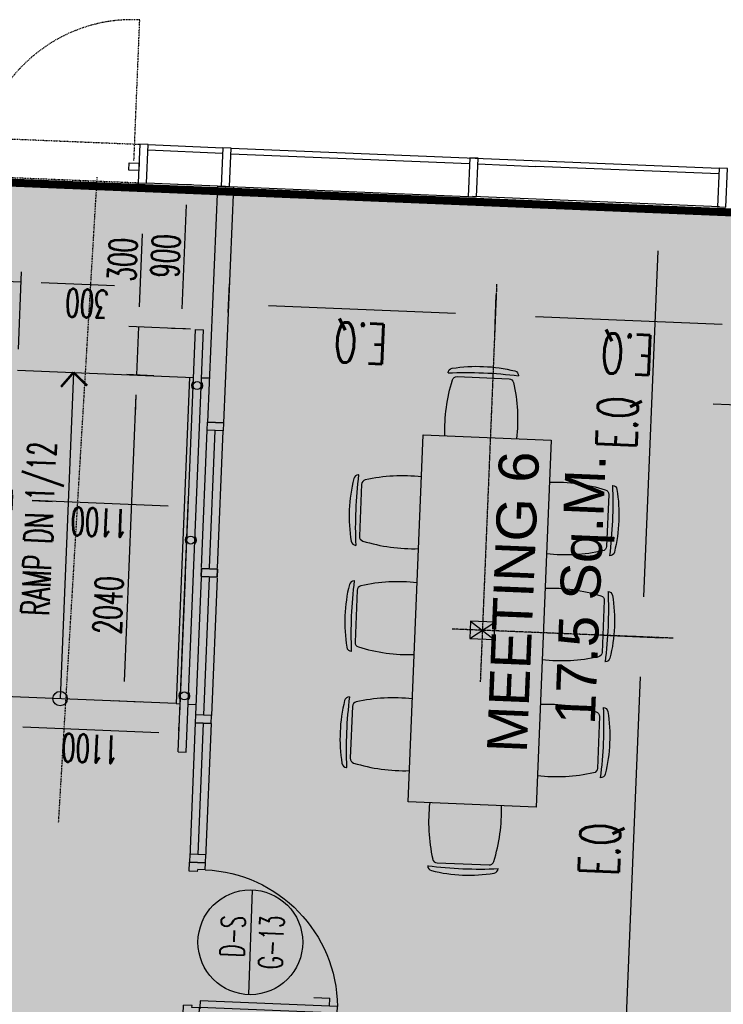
# Model space of a CAD drawing. Header units: millimetres. Extents: x 941089 to 2922714, y 799810 to 1997150.
# Tile 84 of 99: x 984294 to 988691, y 994089 to 1000239. Entities that reach past the tile are written whole.
import ezdxf
from ezdxf.enums import TextEntityAlignment as Align

# ---------------------------------------------------------------- set-up
doc = ezdxf.new("R2010")
doc.units = ezdxf.units.MM
doc.header["$LTSCALE"] = 10
doc.header["$PDMODE"] = 3
doc.header["$PDSIZE"] = 5
for name, pattern in [('DASHDOT', [1, 0.5, -0.25, 0, -0.25]), ('FO-00 - FURN$0$CENTER2', [1.125, 0.75, -0.125, 0.125, -0.125]), ('FO-00$0$HIDDEN', [0.375, 0.25, -0.125])]:
    doc.linetypes.add(name, pattern=pattern)
doc.layers.get('DEFPOINTS').update_dxf_attribs({"color": 21})
for name, color, linetype in [('FO-00 - FURN$0$DIM-GROMMETS', 21, 'Continuous'), ('FO-00 - FURN$0$FURNITURE', 22, 'Continuous'), ('FO-00 - FURN$0$GROMMETS', 2, 'Continuous'), ('FO-00$0$25', 21, 'Continuous'), ('FO-00$0$AREA GROSS', 21, 'Continuous'), ('FO-00$0$DIM FIT OUT', 21, 'Continuous'), ('FO-00$0$DOOR', 2, 'Continuous'), ('FO-00$0$DOOR-NOS', 4, 'Continuous'), ('FO-00$0$HIDDEN', 1, 'FO-00$0$HIDDEN'), ('FO-00$0$WALL-EXTERNAL', 1, 'Continuous'), ('FO-00$0$WALL-STUD-PARTITIONS', 2, 'Continuous'), ('FO-00$0$WINDOW', 21, 'Continuous'), ('FO-00$0$X-TXT 25', 2, 'Continuous'), ('L - PL-ext-00$0$DIMS-MASONARY', 21, 'Continuous'), ('L-PL-00$0$DOOR', 2, 'Continuous'), ('L-PL-00$0$WINDOW', 2, 'Continuous'), ('REVISION', 1, 'DASHDOT')]:
    doc.layers.add(name, color=color, linetype=linetype)
doc.styles.add('FO-00 - FURN$0$Standard', font='romans.shx', dxfattribs={"width": 0.6})
doc.styles.add('FO-00$0$01B-FIRST(option F)A$0$STANDARD', font='ROMANS.SHX')
doc.styles.add('FO-00$0$Standard', font='romans.shx', dxfattribs={"width": 0.6})
doc.styles.add('FO-00$0$Swiss', font='swiss.ttf')
doc.styles.add('L - PL-ext-00$0$Standard', font='romans.shx', dxfattribs={"width": 0.6})
doc.dimstyles.new('FO-00 - FURN$0$ISO-25', dxfattribs={"dimscale": 100, "dimtxt": 2.5, "dimasz": 2.5, "dimexe": 1.25, "dimexo": 0.625, "dimtad": 1, "dimdec": 0, "dimtxsty": 'FO-00 - FURN$0$Standard', "dimcen": 2.5, "dimclrd": 21, "dimclre": 21, "dimadec": 0, "dimazin": 0, "dimtfac": 1, "dimtdec": 0, "dimtmove": 0, "dimatfit": 3, "dimfxl": 0, "dimarcsym": 0})
doc.dimstyles.new('FO-00$0$ISO-25', dxfattribs={"dimscale": 50, "dimtxt": 3.5, "dimasz": 2.5, "dimexe": 1.25, "dimexo": 0.625, "dimtad": 1, "dimdec": 0, "dimtxsty": 'FO-00$0$Standard', "dimcen": 2.5, "dimclrd": 21, "dimclre": 21, "dimadec": 0, "dimazin": 0, "dimtfac": 1, "dimtdec": 0, "dimtmove": 0, "dimatfit": 3, "dimfxl": 0, "dimarcsym": 0})
doc.dimstyles.new('L - PL-ext-00$0$ROYCETON', dxfattribs={"dimscale": 100, "dimtxt": 2.5, "dimasz": 2.5, "dimexe": 2, "dimexo": 1, "dimgap": 1, "dimtad": 1, "dimdec": 0, "dimtxsty": 'L - PL-ext-00$0$Standard', "dimcen": 2.5, "dimclrd": 256, "dimclre": 256, "dimclrt": 2, "dimaunit": 1, "dimazin": 0, "dimtfac": 1, "dimtdec": 0, "dimtmove": 0, "dimatfit": 3, "dimfxl": 0, "dimarcsym": 0})

# ---------------------------------------------------------------- blocks, each defined once
blk = doc.blocks.new('FO-00$0$DOOR-950')
at = {"layer": 'FO-00$0$DOOR'}
for p, q in [((-2.8, 812), (-2.8, 912)), ((47.2, 912), (-2.8, 912)), ((87.2, 912), (137.2, 912)), ((137.2, 812), (137.2, 912)), ((0, 100), (44.3, 100)), ((0, 100), (0, 0)), ((44, 100), (44, 53.1)), ((906, 100), (950, 100)), ((906, 100), (906, 53.1)), ((950, 100), (950, 0)), ((0, 0), (56, 0)), ((44, 53.1), (56, 53.1)), ((56, 53.1), (56, 0)), ((894, 53.1), (894, 0)), ((894, 53.1), (906, 53.1)), ((894, 0), (950, 0))]:
    blk.add_line(p, q, dxfattribs=at)
blk.add_lwpolyline([(87.2, 103.1), (47.2, 103.1), (47.2, 962), (87.2, 962)], close=True, dxfattribs=at)
blk.add_circle((44.2, 103), 3, dxfattribs=at)
blk.add_arc((44, 100), 862, 0, 87.12974, dxfattribs=at)
blk = doc.blocks.new('FO-00$0$01B-FIRST(option F)A$0$DOOR-NOS')
at = {"layer": 'FO-00$0$DOOR-NOS'}
blk.add_line((327.1, 0), (-327.1, 0), dxfattribs=at)
blk.add_circle((0, 0), 327.1, dxfattribs=at)
at = {"layer": 'FO-00$0$DOOR-NOS', "style": 'FO-00$0$01B-FIRST(option F)A$0$STANDARD', "width": 0.8, "flags": 4}
for tag, p in [('TYPE', (-68.4, 36.4)), ('NO', (-224.2, -205.9))]:
    blk.add_attdef(tag, p, '', height=172.8, dxfattribs=at)
blk = doc.blocks.new('*D429')
at = {"layer": 'DEFPOINTS', "color": 0}
for p in [(984247.3, 997240.6), (984206.2, 996244.6, 0), (985305.5, 996206.2, 0)]:
    blk.add_point(p, dxfattribs=at)
at = {"layer": 'FO-00$0$DIM FIT OUT', "color": 21, "lineweight": -2}
for p, q in [((984207.5, 996275.8), (984249.9, 997303.1)), ((985306.8, 996237.4), (985349, 997257.7)), ((985221.5, 997200.4), (984372.2, 997235.5))]:
    blk.add_line(p, q, dxfattribs=at)
at = {"layer": 'FO-00$0$DIM FIT OUT', "color": 21}
for points in [[(984371.4, 997214.7), (984373.1, 997256.3), (984247.3, 997240.6)], [(985220.7, 997179.6), (985222.4, 997221.2), (985346.4, 997195.2)]]:
    blk.add_solid(points, dxfattribs=at)
at = {"layer": 'FO-00$0$DIM FIT OUT', "color": 0, "insert": (984792, 997099.3), "char_height": 175, "attachment_point": 5, "rotation": 177.63356, "style": 'FO-00$0$Standard'}
blk.add_mtext('1100', dxfattribs=at)
blk = doc.blocks.new('*D430')
at = {"layer": 'DEFPOINTS', "color": 0}
for p in [(984025.1, 997312.4, 0), (984249.9, 997303.1, 0), (984022.5, 997249.9)]:
    blk.add_point(p, dxfattribs=at)
at = {"layer": 'FO-00$0$DIM FIT OUT', "color": 21, "lineweight": -2}
for p, q in [((983897.6, 997255.1), (983440.5, 997274)), ((984023.8, 997281.1), (984020, 997187.5)), ((984247.3, 997240.6), (984022.5, 997249.9)), ((984248.6, 997271.9), (984244.8, 997178.2)), ((984372.2, 997235.5), (984497.1, 997230.3))]:
    blk.add_line(p, q, dxfattribs=at)
at = {"layer": 'FO-00$0$DIM FIT OUT', "color": 21}
for points in [[(983896.8, 997234.3), (983898.5, 997275.9), (984022.5, 997249.9)], [(984371.4, 997214.7), (984373.1, 997256.3), (984247.3, 997240.6)]]:
    blk.add_solid(points, dxfattribs=at)
at = {"layer": 'FO-00$0$DIM FIT OUT', "color": 0, "insert": (983601.7, 997148.5), "char_height": 175, "attachment_point": 5, "rotation": 177.63356, "style": 'FO-00$0$Standard'}
blk.add_mtext('225', dxfattribs=at)
blk = doc.blocks.new('*D432')
at = {"layer": 'DEFPOINTS', "color": 0}
for p in [(985037.6, 998319.4), (985392.3, 998304.7, 0), (985163.3, 998014, 0)]:
    blk.add_point(p, dxfattribs=at)
at = {"layer": 'FO-00$0$DIM FIT OUT', "color": 21, "lineweight": -2}
for p, q in [((985042.8, 998444.3), (985061.6, 998901.4)), ((985361, 998306), (984975.1, 998322)), ((985025.2, 998019.7), (985037.6, 998319.4)), ((985132.1, 998015.2), (984962.8, 998022.2)), ((985020, 997894.8), (985014.9, 997769.9))]:
    blk.add_line(p, q, dxfattribs=at)
at = {"layer": 'FO-00$0$DIM FIT OUT', "color": 21}
for points in [[(985021.9, 998445.2), (985063.6, 998443.4), (985037.6, 998319.4)], [(984999.2, 997895.6), (985040.9, 997893.9), (985025.2, 998019.7)]]:
    blk.add_solid(points, dxfattribs=at)
at = {"layer": 'FO-00$0$DIM FIT OUT', "color": 0, "insert": (984936.1, 998740.2), "char_height": 175, "attachment_point": 5, "rotation": 87.63356, "style": 'FO-00$0$Standard'}
blk.add_mtext('300', dxfattribs=at)
blk = doc.blocks.new('*D434')
at = {"layer": 'DEFPOINTS', "color": 0}
for p in [(985163.3, 998014, 0), (984941, 995981.4), (985079.1, 995975.7, 0)]:
    blk.add_point(p, dxfattribs=at)
at = {"layer": 'FO-00$0$DIM FIT OUT', "color": 21, "lineweight": -2}
for p, q in [((985132.1, 998015.2), (984962.8, 998022.2)), ((985020, 997894.8), (984946.1, 996106.3)), ((985047.9, 995977), (984878.5, 995984))]:
    blk.add_line(p, q, dxfattribs=at)
at = {"layer": 'FO-00$0$DIM FIT OUT', "color": 21}
for points in [[(984999.2, 997895.6), (985040.9, 997893.9), (985025.2, 998019.7)], [(984925.3, 996107.2), (984966.9, 996105.4), (984941, 995981.4)]]:
    blk.add_solid(points, dxfattribs=at)
at = {"layer": 'FO-00$0$DIM FIT OUT', "color": 0, "insert": (984846.9, 996582), "char_height": 175, "attachment_point": 5, "rotation": 87.63356, "style": 'FO-00$0$Standard'}
blk.add_mtext('2040', dxfattribs=at)
blk = doc.blocks.new('*D435')
at = {"layer": 'DEFPOINTS', "color": 0}
for p in [(985342, 999207.6), (985398.2, 999205.3, 0), (985361, 998306, 0)]:
    blk.add_point(p, dxfattribs=at)
at = {"layer": 'FO-00$0$DIM FIT OUT', "color": 21, "lineweight": -2}
for p, q in [((985367, 999206.6), (985279.5, 999210.2)), ((985310, 998433.3), (985336.8, 999082.7)), ((985329.8, 998307.3), (985242.4, 998310.9))]:
    blk.add_line(p, q, dxfattribs=at)
at = {"layer": 'FO-00$0$DIM FIT OUT', "color": 21}
for points in [[(985316, 999083.6), (985357.6, 999081.8), (985342, 999207.6)], [(985289.2, 998434.1), (985330.8, 998432.4), (985304.8, 998308.4)]]:
    blk.add_solid(points, dxfattribs=at)
at = {"layer": 'FO-00$0$DIM FIT OUT', "color": 0, "insert": (985204.8, 998762.9), "char_height": 175, "attachment_point": 5, "rotation": 87.63356, "style": 'FO-00$0$Standard'}
blk.add_mtext('900', dxfattribs=at)
blk = doc.blocks.new('*D436')
at = {"layer": 'DEFPOINTS', "color": 0}
for p in [(984188.3, 995811, 0), (985287.3, 995765.6, 0), (985288, 995782.3)]:
    blk.add_point(p, dxfattribs=at)
at = {"layer": 'FO-00$0$DIM FIT OUT', "color": 21, "lineweight": -2}
for p, q in [((984189.6, 995842.3), (984191.5, 995890.1)), ((985288.6, 995796.8), (985290.6, 995844.7)), ((984313.8, 995822.5), (985163.1, 995787.4))]:
    blk.add_line(p, q, dxfattribs=at)
at = {"layer": 'FO-00$0$DIM FIT OUT', "color": 21}
for points in [[(984313, 995801.7), (984314.7, 995843.3), (984189, 995827.7)], [(985162.3, 995766.6), (985164, 995808.2), (985288, 995782.3)]]:
    blk.add_solid(points, dxfattribs=at)
at = {"layer": 'FO-00$0$DIM FIT OUT', "color": 0, "insert": (984733.6, 995686.3), "char_height": 175, "attachment_point": 5, "rotation": 177.63356, "style": 'FO-00$0$Standard'}
blk.add_mtext('1100', dxfattribs=at)
blk = doc.blocks.new('*D437')
at = {"layer": 'DEFPOINTS', "color": 0}
for p in [(984303.6, 998601.9), (983985.2, 998162.7, 0), (984284.9, 998150.3, 0)]:
    blk.add_point(p, dxfattribs=at)
at = {"layer": 'FO-00$0$DIM FIT OUT', "color": 21, "lineweight": -2}
for p, q in [((983986.5, 998194), (984006.4, 998676.7)), ((984286.2, 998181.6), (984306.2, 998664.3)), ((983879, 998619.4), (983754.1, 998624.6)), ((984003.9, 998614.3), (984303.6, 998601.9)), ((984428.5, 998596.7), (984885.6, 998577.8))]:
    blk.add_line(p, q, dxfattribs=at)
at = {"layer": 'FO-00$0$DIM FIT OUT', "color": 21}
for points in [[(983878.1, 998598.6), (983879.8, 998640.2), (984003.9, 998614.3)], [(984427.6, 998575.9), (984429.4, 998617.5), (984303.6, 998601.9)]]:
    blk.add_solid(points, dxfattribs=at)
at = {"layer": 'FO-00$0$DIM FIT OUT', "color": 0, "insert": (984714.6, 998466), "char_height": 175, "attachment_point": 5, "rotation": 177.63356, "style": 'FO-00$0$Standard'}
blk.add_mtext('300', dxfattribs=at)
blk = doc.blocks.new('FO-00 - FURN$0$CHAIR')
at = {"layer": 'FO-00 - FURN$0$FURNITURE'}
for p, q in [((-283.8, 271.5), (-284.4, 272)), ((-309.9, 216.2), (-536.7, -15.7)), ((-592, -42.5), (-591.5, -43.1))]:
    blk.add_line(p, q, dxfattribs=at)
for centre, radius, start, end in [((227.6, -536.4), 980.5, 124.10127, 147.16322), ((1439.4, -1721.8), 2635.7, 130.84423, 140.42026), ((-305.3, 250.6), 30, 45.63224, 124.10127), ((-288.5, 195.2), 30, 60.47103, 135.63224), ((-803.3, -713.7), 1074.5, 41.61847, 60.47103), ((-571.1, -21.1), 30, 147.16322, 225.63224), ((-515.3, -36.7), 30, 135.63224, 210.79346), ((382, 498, 0), 1074.5, 210.79346, 229.64601)]:
    blk.add_arc(centre, radius, start, end, dxfattribs=at)
blk = doc.blocks.new('*D541')
at = {"layer": 'DEFPOINTS', "color": 0}
for p in [(987872.8, 996396.7, 0), (988184, 996383.8), (987762.5, 993727, 0)]:
    blk.add_point(p, dxfattribs=at)
at = {"layer": 'FO-00 - FURN$0$DIM-GROMMETS', "color": 21, "lineweight": -2}
for p, q in [((987935.3, 996394.1), (988308.9, 996378.7)), ((988084, 993963.9), (988173.7, 996134)), ((987824.9, 993724.4), (988198.6, 993709))]:
    blk.add_line(p, q, dxfattribs=at)
at = {"layer": 'FO-00 - FURN$0$DIM-GROMMETS', "color": 21}
for points in [[(988132.1, 996135.8), (988215.3, 996132.3), (988184, 996383.8)], [(988042.4, 993965.6), (988125.7, 993962.2), (988073.7, 993714.1)]]:
    blk.add_solid(points, dxfattribs=at)
at = {"layer": 'FO-00 - FURN$0$DIM-GROMMETS', "color": 0, "insert": (987929.6, 995057.2), "char_height": 250, "attachment_point": 5, "rotation": 87.63356, "style": 'FO-00 - FURN$0$Standard'}
blk.add_mtext('E.Q', dxfattribs=at)
blk = doc.blocks.new('*D542')
at = {"layer": 'DEFPOINTS', "color": 0}
for p in [(988294, 999045.6), (988359.9, 999042.9), (988246.5, 996381.2)]:
    blk.add_point(p, dxfattribs=at)
at = {"layer": 'FO-00 - FURN$0$DIM-GROMMETS', "color": 21, "lineweight": -2}
for p, q in [((988297.5, 999045.5), (988169.1, 999050.8)), ((988194.4, 996633.6), (988283.7, 998795.8)), ((988184, 996383.8), (988059.1, 996389))]:
    blk.add_line(p, q, dxfattribs=at)
at = {"layer": 'FO-00 - FURN$0$DIM-GROMMETS', "color": 21}
for points in [[(988242.1, 998797.5), (988325.3, 998794.1), (988294, 999045.6)], [(988152.7, 996635.3), (988236, 996631.9), (988184, 996383.8)]]:
    blk.add_solid(points, dxfattribs=at)
at = {"layer": 'FO-00 - FURN$0$DIM-GROMMETS', "color": 0, "insert": (988039.8, 997722.9), "char_height": 250, "attachment_point": 5, "rotation": 87.63356, "style": 'FO-00 - FURN$0$Standard'}
blk.add_mtext('E.Q', dxfattribs=at)
blk = doc.blocks.new('*D543')
at = {"layer": 'DEFPOINTS', "color": 0}
for p in [(985594.2, 998346.7, 0), (987266.4, 998395.5), (987261.5, 998277.8, 0)]:
    blk.add_point(p, dxfattribs=at)
at = {"layer": 'FO-00 - FURN$0$DIM-GROMMETS', "color": 21, "lineweight": -2}
for p, q in [((985596.8, 998409.1), (985604.2, 998589.3)), ((987264.1, 998340.2), (987271.6, 998520.4)), ((985848.8, 998454.1), (987016.6, 998405.8))]:
    blk.add_line(p, q, dxfattribs=at)
at = {"layer": 'FO-00 - FURN$0$DIM-GROMMETS', "color": 21}
for points in [[(985847.1, 998412.4), (985850.5, 998495.7), (985599, 998464.4)], [(987014.9, 998364.2), (987018.3, 998447.4), (987266.4, 998395.5)]]:
    blk.add_solid(points, dxfattribs=at)
at = {"layer": 'FO-00 - FURN$0$DIM-GROMMETS', "color": 0, "insert": (986424.5, 998230.7), "char_height": 250, "attachment_point": 5, "rotation": 177.63356, "style": 'FO-00 - FURN$0$Standard'}
blk.add_mtext('E.Q', dxfattribs=at)
blk = doc.blocks.new('*D544')
at = {"layer": 'DEFPOINTS', "color": 0}
for p in [(987274.3, 998587.1, 0), (988941.3, 998518.2), (988933.4, 998326.6)]:
    blk.add_point(p, dxfattribs=at)
at = {"layer": 'FO-00 - FURN$0$DIM-GROMMETS', "color": 21, "lineweight": -2}
for p, q in [((987271.7, 998524.6), (987261.2, 998270.6)), ((988938.7, 998455.8), (988928.2, 998201.7)), ((987516.2, 998385.1), (988683.6, 998336.9))]:
    blk.add_line(p, q, dxfattribs=at)
at = {"layer": 'FO-00 - FURN$0$DIM-GROMMETS', "color": 21}
for points in [[(987514.5, 998343.5), (987517.9, 998426.8), (987266.4, 998395.5)], [(988681.8, 998295.3), (988685.3, 998378.5), (988933.4, 998326.6)]]:
    blk.add_solid(points, dxfattribs=at)
at = {"layer": 'FO-00 - FURN$0$DIM-GROMMETS', "color": 0, "insert": (988091.6, 998161.8), "char_height": 250, "attachment_point": 5, "rotation": 177.63356, "style": 'FO-00 - FURN$0$Standard'}
blk.add_mtext('E.Q', dxfattribs=at)
blk = doc.blocks.new('L-PL-00')
at = {"color": 5}
blk.add_line((985007.9, 999359.9, 0), (985044.1, 1000237.5, 0), dxfattribs=at)
blk.add_arc((984997.3, 999277.5, 0), 961.2, 87.20673, 175.02081, dxfattribs=at)
at = {"layer": 'L-PL-00$0$DOOR', "elevation": 0}
blk.add_lwpolyline([(984977.6, 999345.7), (985040.3, 999343.1), (985038.4, 999296.5), (984975.6, 999299.1)], close=True, dxfattribs=at)
at = {"layer": 'L-PL-00$0$WINDOW'}
for p, q in [((985097.2, 999458.2, 0), (985563.2, 999439, 0)), ((985561.7, 999403.7, 0), (985095.8, 999422.9, 0)), ((985613.8, 999401.5, 0), (987104.9, 999339.9, 0)), ((985615.3, 999436.8, 0), (988664.6, 999310.8, 0)), ((987157, 999337.8, 0), (987518.6, 999322.8, 0)), ((988663.1, 999275.5, 0), (987518.6, 999322.8, 0)), ((985579.3, 999197.8, 0), (985087.3, 999218.1, 0)), ((985605.4, 999196.7, 0), (987096.4, 999135.1, 0)), ((988665.7, 999070.2, 0), (987122.5, 999134, 0))]:
    blk.add_line(p, q, dxfattribs=at)
at = {"layer": 'L-PL-00$0$WINDOW', "elevation": 0}
for points in [[(985035.2, 999220.3), (985087.3, 999218.1), (985097.2, 999458.2), (985045.1, 999460.4)], [(985553.2, 999198.9), (985605.4, 999196.7), (985615.3, 999436.8), (985563.2, 999439)], [(987096.4, 999135.1), (987148.6, 999132.9), (987158.5, 999373.1), (987106.4, 999375.2)], [(988654.7, 999070.7), (988706.8, 999068.5), (988716.7, 999308.7), (988664.6, 999310.8)]]:
    blk.add_lwpolyline(points, close=True, dxfattribs=at)
blk = doc.blocks.new('*D789')
at = {"layer": 'DEFPOINTS', "color": 0}
for p in [(989162.1, 998653.6), (989600.3, 998635.5, 0), (989127.5, 997817)]:
    blk.add_point(p, dxfattribs=at)
at = {"layer": 'L - PL-ext-00$0$DIMS-MASONARY', "lineweight": -2}
for p, q in [((989157.9, 998553.7), (989119.2, 997617.2)), ((989596.1, 998535.5), (989557.4, 997599.1)), ((988877.7, 997827.4), (988627.9, 997837.7)), ((989565.7, 997798.9), (989127.5, 997817)), ((989815.5, 997788.6), (990065.3, 997778.3))]:
    blk.add_line(p, q, dxfattribs=at)
at = {"layer": 'L - PL-ext-00$0$DIMS-MASONARY'}
for points in [[(988876, 997785.7), (988879.4, 997869), (989127.5, 997817)], [(989813.8, 997747), (989817.2, 997830.2), (989565.7, 997798.9)]]:
    blk.add_solid(points, dxfattribs=at)
at = {"layer": 'L - PL-ext-00$0$DIMS-MASONARY', "color": 2, "insert": (989337.3, 997583.2), "char_height": 250, "attachment_point": 5, "rotation": 177.63343, "style": 'L - PL-ext-00$0$Standard'}
blk.add_mtext('439', dxfattribs=at)
blk = doc.blocks.new('FO-00')
at = {"layer": 'FO-00$0$25'}
blk.add_hatch(color=254, dxfattribs=at).paths.add_polyline_path([(962106.9, 976297.2), (962063.7, 975252.9), (956064.8, 975500.9), (956819.2, 993755.4), (957034, 993746.5), (957074.1, 994715.7), (957029.1, 994717.6), (957254.7, 1000176.3), (961815.3, 999987.8), (961813.4, 999942.9), (962465.1, 999916), (962451.1, 999578.5), (962850.8, 999561.9), (962867.3, 999961.6), (962785.1, 999965), (962791.5, 1000117.6), (969658.5, 999833.8), (969650.2, 999634), (973094.2, 999491.9), (973087, 999317.8), (974330.1, 999266.5), (974344.7, 999639.8), (980603.5, 999381.4), (980588, 999007.9), (981801.1, 998957.8), (981787.3, 998623.7), (982186.9, 998607.2), (982215.9, 999304.8), (988737.4, 999035.2), (988737.4, 999035.2), (988964.3, 999024.2), (988817.7, 995529), (988645, 991316.4), (994995.8, 991065.9), (995186.1, 991058), (994995.8, 991065.9), (994970.9, 990466.4), (995161.3, 990458.5), (994864, 983264.6), (994673.8, 983272.5), (994648.9, 982673), (994839.2, 982665.1), (994537.8, 975370.1), (994353, 975377.8), (994336.4, 974978.1), (994521.2, 974970.4), (994466.7, 973651.6), (994631.5, 973645.2), (994522.9, 970907.8), (989272.4, 971124.4), (989710.8, 981776), (985249.6, 981960.4), (985342.2, 984209.1), (981645.3, 984361.3), (981527.5, 981498.7), (981439.7, 979366.4), (981353.4, 977267.7), (984800.4, 977125.6), (984714.7, 975047.1), (981578.6, 972159.6), (969604.9, 972654.5), (969742.4, 975981.5)])
at = {"layer": 'DEFPOINTS', "color": 5, "const_width": 50}
blk.add_lwpolyline([(982215.7, 999304.8), (988962.3, 999025.9), (988947.2, 998662.4), (989587.5, 998636), (989579.8, 998449.5), (989587.5, 998636), (990900.5, 998581.7), (990884.7, 998197.9), (991284.3, 998181.4), (991317.3, 998928.7), (991542.2, 998919.4), (991551.8, 999152.9), (994012.9, 999051.2), (994005.1, 998817.6), (995504.2, 998755.7), (995184.8, 991058.1), (994995.8, 991065.9), (994970.9, 990466.4), (995161.3, 990458.5), (994862.8, 983264.6)], dxfattribs=at)
at = {"layer": 'FO-00$0$AREA GROSS', "color": 3}
blk.add_lwpolyline([(982215.9, 999304.8), (988737.4, 999035.2), (988737.4, 999035.2), (988737.4, 999035.2), (988964.3, 999024.2), (988816.9, 995508), (988645, 991316.4), (994995.8, 991065.9), (995186.1, 991058), (994995.8, 991065.9), (994970.9, 990466.4), (995161.3, 990458.5), (994864, 983264.6)], dxfattribs=at)
at = {"layer": 'FO-00$0$DIM FIT OUT', "elevation": 0}
for points, const_width in [([(984630.7, 998036), (984552.2, 997945.5)], 15), ([(984630.7, 998036), (984552.2, 997945.5)], 5), ([(984630.7, 998036), (984715.6, 997952.2)], 15), ([(984630.7, 998036), (984715.6, 997952.2)], 5)]:
    blk.add_lwpolyline(points, dxfattribs=dict(at, const_width=const_width))
at = {"layer": 'FO-00$0$DIM FIT OUT'}
blk.add_lwpolyline([(984630.7, 998036), (984546.5, 995998.6), (984546.5, 995998.6)], dxfattribs=at)
blk.add_circle((984546.5, 995998.6, 0), 44.9, dxfattribs=at)
at = {"layer": 'FO-00$0$HIDDEN', "linetype": 'ByBlock'}
for p, q in [((983046.9, 999543, 0), (985045.6, 999460.4, 0)), ((983036.5, 999302.9, 0), (985035.2, 999220.3, 0))]:
    blk.add_line(p, q, dxfattribs=at)
at = {"layer": 'FO-00$0$HIDDEN'}
for p, q in [((985035.2, 999220.3, 0), (985033.8, 999186.8, 0)), ((985033.8, 999186.8, 0), (985528, 999166.4, 0))]:
    blk.add_line(p, q, dxfattribs=at)
at = {"layer": 'FO-00$0$WALL-EXTERNAL', "color": 22}
for p, q in [((985283.3, 995667, 0), (985392.3, 998304.7, 0)), ((985333.2, 995664.9, 0), (985442.2, 998302.7, 0)), ((985392.3, 998304.7, 0), (985442.2, 998302.7, 0)), ((984280.8, 998050.4, 0), (985379.9, 998005, 0)), ((985354.9, 998006, 0), (985270.7, 995967.8, 0)), ((985429.8, 998002.9, 0), (985479.8, 998000.9, 0)), ((985328.4, 996759.5, 0), (985293, 995901.9, 0)), ((985270.7, 995967.8, 0), (984196.6, 996012.2, 0)), ((985270.7, 995967.8, 0), (985295.6, 995966.7, 0)), ((985345.6, 995964.7, 0), (985395.6, 995962.6, 0)), ((985283.3, 995667, 0), (985333.2, 995664.9, 0))]:
    blk.add_line(p, q, dxfattribs=at)
for centre in [(985402.8, 997954, 0), (985362.9, 996988.4, 0), (985322.7, 996015.7, 0)]:
    blk.add_circle(centre, 25, dxfattribs=at)
for centre, start, end in [((985402.8, 997954, 0), 133.21765, 222.04949), ((985402.8, 997954, 0), 313.21827, 42.04821), ((985402.8, 997954, 0), 313.2189, 347.76265), ((985362.9, 996988.4, 0), 133.21765, 222.04949), ((985362.9, 996988.4, 0), 313.21827, 42.04821), ((985362.9, 996988.4, 0), 313.2189, 347.76265), ((985322.7, 996015.7, 0), 133.21765, 222.04949), ((985322.7, 996015.7, 0), 313.21827, 42.04821), ((985322.7, 996015.7, 0), 313.2189, 347.76265)]:
    blk.add_arc(centre, 35, start, end, dxfattribs=at)
at = {"layer": 'FO-00$0$WALL-STUD-PARTITIONS'}
for p, q in [((985529.3, 999199.9, 0), (985468.4, 997724.8, 0)), ((985529.3, 999199.9, 0), (985629.3, 999195.7, 0)), ((985629.3, 999195.7, 0), (985568.3, 997720.7, 0))]:
    blk.add_line(p, q, dxfattribs=at)
at = {"layer": 'FO-00$0$WINDOW'}
for p, q in [((985544.2, 998348.7, 0), (985544.2, 998348.7, 0)), ((985430.9, 996817.3, 0), (985466.3, 997674.9, 0)), ((985566.2, 997670.7, 0), (985466.3, 997674.9, 0)), ((985568.3, 997720.7, 0), (985468.4, 997724.8, 0)), ((985480.8, 996815.2, 0), (985516.3, 997672.8, 0)), ((985530.8, 996813.2, 0), (985566.2, 997670.7, 0)), ((985530.5, 996807.2, 0), (985430.6, 996811.3, 0)), ((985530.5, 996807.2, 0), (985430.6, 996811.3, 0)), ((985428.3, 996755.3, 0), (985392.9, 995897.8, 0)), ((985528.5, 996757.2, 0), (985428.6, 996761.3, 0)), ((985528.5, 996757.2, 0), (985428.6, 996761.3, 0)), ((985478.3, 996753.3, 0), (985442.8, 995895.7, 0)), ((985528.2, 996751.2, 0), (985492.8, 995893.6, 0)), ((985492.8, 995893.6, 0), (985392.9, 995897.8, 0)), ((985390.8, 995847.8, 0), (985356.1, 995006.8, 0)), ((985490.7, 995843.7, 0), (985390.8, 995847.8, 0)), ((985440.8, 995845.7, 0), (985406.9, 995025.1, 0)), ((985490.7, 995843.7, 0), (985456, 995002.7, 0)), ((985456.8, 995023, 0), (985356.9, 995027.1, 0)), ((985454.7, 994973, 0), (985354.8, 994977.2, 0))]:
    blk.add_line(p, q, dxfattribs=at)
at = {"layer": 'FO-00$0$WINDOW', "elevation": 0}
for points in [[(985466.3, 997674.9), (985468.4, 997724.8), (985568.3, 997720.7), (985566.2, 997670.7)], [(985428.6, 996761.3), (985430.6, 996811.3), (985530.5, 996807.2), (985528.5, 996757.2)], [(985430.6, 996811.3), (985428.6, 996761.3), (985528.5, 996757.2), (985530.5, 996807.2)], [(985392.9, 995897.8), (985390.8, 995847.8), (985490.7, 995843.7), (985492.8, 995893.6)], [(985356.9, 995027.1), (985354.8, 994977.2), (985454.7, 994973), (985456.8, 995023)]]:
    blk.add_lwpolyline(points, close=True, dxfattribs=at)
at = {"layer": 'FO-00$0$DOOR', "xscale": -1, "rotation": 267.6339278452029}
blk.add_blockref('FO-00$0$DOOR-950', (985315.6, 994028, 0), dxfattribs=at)
at = {"layer": 'FO-00$0$DOOR-NOS'}
ref = blk.add_blockref('FO-00$0$01B-FIRST(option F)A$0$DOOR-NOS', (985735.2, 994476.6, 0), dxfattribs=dict(at, rotation=87.876035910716))
ref.add_attrib('NO', ' G-13', (985932.7, 994244.9, 0), dxfattribs={"height": 150, "rotation": 87.87604, "style": 'FO-00$0$Standard', "width": 0.6, "flags": 4})
ref.add_attrib('TYPE', '   D-S', dxfattribs={"height": 150, "rotation": 87.87604, "style": 'FO-00$0$Standard', "width": 0.6, "flags": 4}).set_placement((985696.4, 994409.7, 0), align=Align.CENTER)
at = {"layer": 'FO-00$0$DIM FIT OUT', "style": 'FO-00$0$Standard', "width": 0.6}
blk.add_text('RAMP DN 1/12', height=175, rotation=87.63356, dxfattribs=at).set_placement((984478.2, 996515, 0))
at = {"layer": 'FO-00$0$X-TXT 25', "insert": (988032.1, 997516.8, 0), "char_height": 250, "width": 1883.711, "attachment_point": 9, "rotation": 87.63456, "style": 'FO-00$0$Swiss'}
blk.add_mtext('{\\fArial|b0|i0|c0|p34;MEETING 6\\P17.5 Sq.M.}', dxfattribs=at)
at = {"layer": 'FO-00$0$DIM FIT OUT'}
for base, p1, p2, angle, picture, middle in [((985342, 999207.6), (985361, 998306, 0), (985398.2, 999205.3, 0), 87.63356, '*D435', (985204.8, 998762.9)), ((985037.6, 998319.4, 0), (985163.3, 998014, 0), (985392.3, 998304.7, 0), 87.63356, '*D432', (984936.1, 998740.2, 0)), ((984303.6, 998601.9), (983985.2, 998162.7, 0), (984284.9, 998150.3, 0), 177.63356, '*D437', (984714.6, 998466)), ((984022.5, 997249.9), (984249.9, 997303.1, 0), (984025.1, 997312.4, 0), 177.63356, '*D430', (983601.7, 997148.5)), ((984247.3, 997240.6), (985305.5, 996206.2, 0), (984206.2, 996244.6, 0), 177.63356, '*D429', (984792, 997099.3)), ((985288, 995782.3), (984188.3, 995811, 0), (985287.3, 995765.6, 0), 177.63356, '*D436', (984733.6, 995686.3))]:
    dim = blk.add_linear_dim(base=base, p1=p1, p2=p2, angle=angle, dimstyle='FO-00$0$ISO-25', dxfattribs=at)
    dim.commit()
    dim.dimension.update_dxf_attribs({"geometry": picture, "text_midpoint": middle})
dim = blk.add_linear_dim(base=(984941, 995981.4), p1=(985163.3, 998014, 0), p2=(985079.1, 995975.7, 0), angle=87.63356, dimstyle='FO-00$0$ISO-25', dxfattribs=at)
dim.commit()
dim.dimension.update_dxf_attribs({"geometry": '*D434', "text_midpoint": (984965.6, 996577.1), "dimtype": 128})
blk = doc.blocks.new('FO-00 - FURN')
at = {"layer": 'FO-00 - FURN$0$DIM-GROMMETS', "linetype": 'FO-00 - FURN$0$CENTER2'}
for p, q in [((987274.3, 998587.1, 0), (987171.7, 996103.7, 0)), ((988377.6, 996375.8, 0), (986996.4, 996432.9, 0))]:
    blk.add_line(p, q, dxfattribs=at)
at = {"layer": 'FO-00 - FURN$0$FURNITURE', "elevation": 0}
blk.add_lwpolyline([(986721.2, 995353.6), (986815.9, 997645.5), (987615.2, 997612.5), (987520.5, 995320.6)], close=True, dxfattribs=at)
at = {"layer": 'FO-00 - FURN$0$GROMMETS'}
for p, q in [((987107, 996373.7, 0), (987262.9, 996476.6, 0)), ((987111.5, 996482.8, 0), (987258.4, 996367.5, 0))]:
    blk.add_line(p, q, dxfattribs=at)
at = {"layer": 'FO-00 - FURN$0$GROMMETS', "elevation": 0}
blk.add_lwpolyline([(987107, 996373.7), (987258.4, 996367.5), (987262.9, 996476.6), (987111.5, 996482.8)], close=True, dxfattribs=at)
at = {"layer": 'FO-00 - FURN$0$FURNITURE', "xscale": -1}
for p, rotation in [((986950.4, 997639.9, 0), 43.26594941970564), ((987604.4, 997350.5, 0), 313.265949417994), ((987577, 996688.8, 0), 313.2659494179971), ((987547.1, 995964, 0), 313.265949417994)]:
    blk.add_blockref('FO-00 - FURN$0$CHAIR', p, dxfattribs=dict(at, rotation=rotation))
at = {"layer": 'FO-00 - FURN$0$FURNITURE'}
for p, rotation in [((986805.1, 997383.5, 0), 42.0015341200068), ((986777.7, 996721.8, 0), 42.00153412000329), ((986747.8, 995997, 0), 42.0015341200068), ((986855.7, 995348.1, 0), 132.0015341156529)]:
    blk.add_blockref('FO-00 - FURN$0$CHAIR', p, dxfattribs=dict(at, rotation=rotation))
at = {"layer": 'FO-00 - FURN$0$DIM-GROMMETS'}
for base, p1, p2, angle, picture, middle in [((988294, 999045.6), (988246.5, 996381.2), (988359.9, 999042.9), 87.63356, '*D542', (988039.8, 997722.9)), ((987266.4, 998395.5), (985594.2, 998346.7, 0), (987261.5, 998277.8, 0), 177.63356, '*D543', (986424.5, 998230.7)), ((988933.4, 998326.6), (987274.3, 998587.1, 0), (988941.3, 998518.2), 177.63356, '*D544', (988091.6, 998161.8)), ((988184, 996383.8), (987762.5, 993727, 0), (987872.8, 996396.7, 0), 87.63356, '*D541', (987929.6, 995057.2))]:
    dim = blk.add_linear_dim(base=base, p1=p1, p2=p2, angle=angle, text='E.Q', dimstyle='FO-00 - FURN$0$ISO-25', dxfattribs=at)
    dim.commit()
    dim.dimension.update_dxf_attribs({"geometry": picture, "text_midpoint": middle})
blk = doc.blocks.new('L - PL-ext-00')
at = {"layer": 'L - PL-ext-00$0$DIMS-MASONARY'}
dim = blk.add_linear_dim(base=(989127.5, 997817), p1=(989600.3, 998635.5, 0), p2=(989162.1, 998653.6), angle=177.63343, dimstyle='L - PL-ext-00$0$ROYCETON', dxfattribs=at)
dim.commit()
dim.dimension.update_dxf_attribs({"geometry": '*D789', "text_midpoint": (989346.6, 997808), "dimtype": 128})

msp = doc.modelspace()

# ---------------------------------------------------------------- linework, layer by layer
at = {"layer": 'REVISION'}
msp.add_line((984537.3, 995227.3), (984778.4, 999255.8), dxfattribs=at)

# ---------------------------------------------------------------- block references
for name in ['FO-00 - FURN', 'FO-00', 'L - PL-ext-00', 'L-PL-00']:
    msp.add_blockref(name, (0, 0), dxfattribs=at)

doc.saveas('drawing.dxf')
